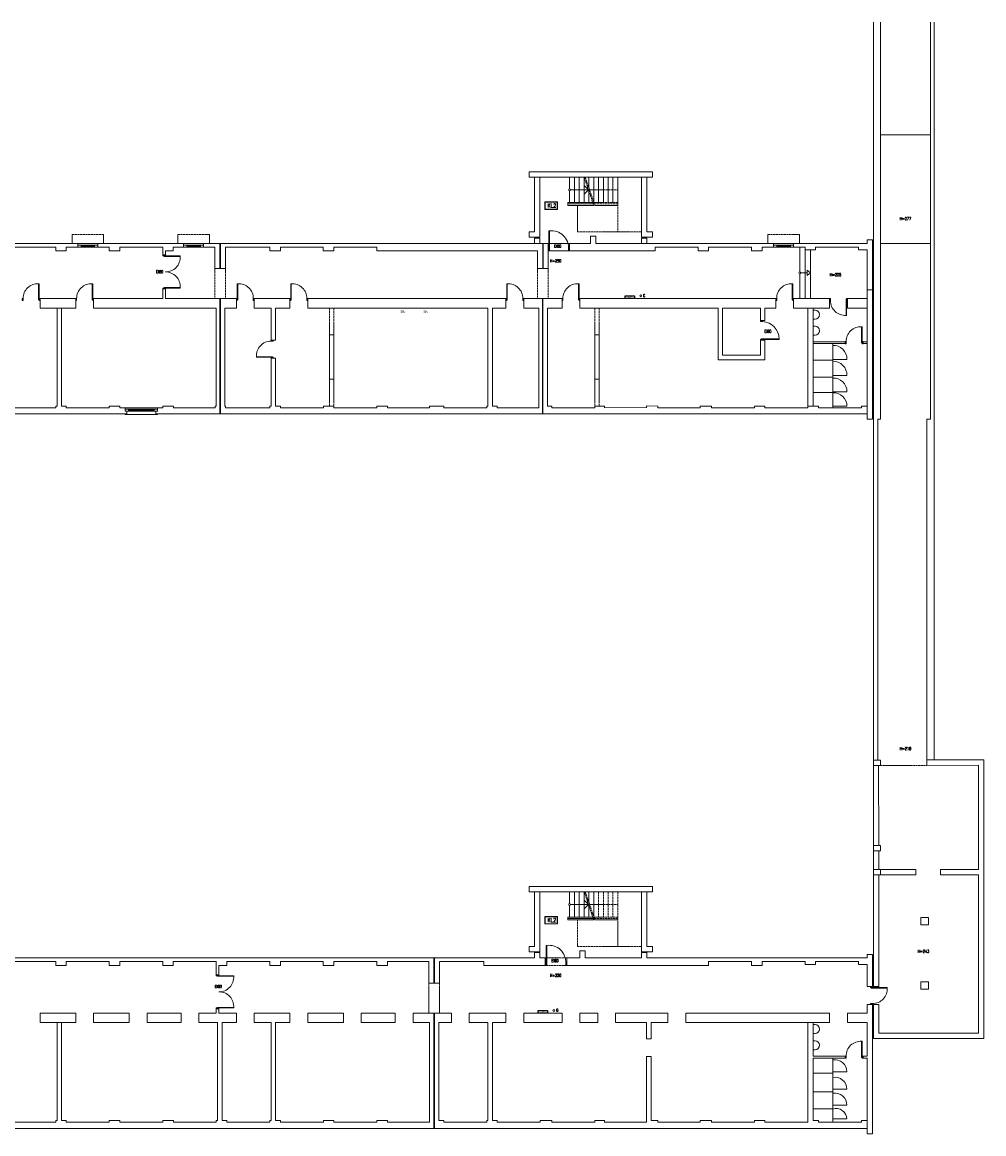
# Model space of a CAD drawing. Header units: millimetres. Extents: x -20020 to 55682, y 3351 to 17623.
# Tile 2 of 49: x -11614 to -6231, y 4029 to 10251. Entities that reach past the tile are written whole.
import ezdxf

# ---------------------------------------------------------------- set-up
doc = ezdxf.new("R2010")
doc.units = ezdxf.units.MM
doc.linetypes.add('ACAD_ISO02W100', pattern=[15, 12, -3])
for name, color, linetype, lineweight in [('0 - przerywana', 252, 'ACAD_ISO02W100', 9), ('0- stolarka', 252, 'Continuous', 9), ('0- widokowe', 252, 'Continuous', 9), ('000 STOLARKA', 252, 'Continuous', 9), ('000- DODATKI', 252, 'Continuous', 9), ('000- ŚCIANY', 252, 'Continuous', 9), ('000-NUMERY SALI', 252, 'Continuous', 9)]:
    doc.layers.add(name, color=color, linetype=linetype, lineweight=lineweight)
doc.layers.add('Znaki bezp.', color=10, linetype='Continuous')
doc.styles.add('GENERATED_STYLE_7', font='txt', dxfattribs={"width": 0.8})
doc.styles.get("Standard").update_dxf_attribs({"font": 'romans.shx', "width": 0.7})

# ---------------------------------------------------------------- blocks, each defined once
blk = doc.blocks.new('d90')
at = {"layer": '0- stolarka'}
for points in [[(-270.5, 3071.8), (-270.5, 3161.8), (-267.5, 3161.8), (-267.5, 3071.8), (-270.5, 3071.8)], [(-275.5, 3079.3), (-270.5, 3079.3), (-270.5, 3067.3), (-275.5, 3067.3), (-275.5, 3079.3)], [(-180.5, 3079.3), (-175.5, 3079.3), (-175.5, 3067.3), (-180.5, 3067.3), (-180.5, 3079.3)]]:
    blk.add_lwpolyline(points, dxfattribs=at)
blk.add_lwpolyline([(-180.5, 3079.3, 0.437586), (-267.5, 3161.8, 1.233982)], format="xyb", dxfattribs=at)
blk = doc.blocks.new('drzwi 2x90')
at = {"layer": '0- stolarka'}
for points in [[(5795.1, 5238.8, -0.437586), (5712.6, 5325.8, -1.233982)], [(5795.1, 5238.8, 0.437586), (5712.6, 5151.8, 1.233982)]]:
    blk.add_lwpolyline(points, format="xyb", dxfattribs=at)
for points in [[(5802.6, 5328.8), (5712.6, 5328.8), (5712.6, 5325.8), (5802.6, 5325.8), (5802.6, 5328.8)], [(5795.1, 5333.8), (5795.1, 5328.8), (5810.1, 5328.8), (5810.1, 5333.8), (5795.1, 5333.8)], [(5802.6, 5148.8), (5712.6, 5148.8), (5712.6, 5151.8), (5802.6, 5151.8), (5802.6, 5148.8)], [(5795.1, 5143.8), (5795.1, 5148.8), (5810.1, 5148.8), (5810.1, 5143.8), (5795.1, 5143.8)]]:
    blk.add_lwpolyline(points, dxfattribs=at)
blk = doc.blocks.new('ONO PIWNICA')
at = {"layer": '0- stolarka'}
for points in [[(760, 18560.6), (647.5, 18560.6), (647.5, 18549.6), (760, 18549.6), (760, 18560.6)], [(665.7, 18560.6), (665.7, 18549.6)], [(665.7, 18555.1), (741.8, 18555.1)], [(741.8, 18560.6), (741.8, 18549.6)]]:
    blk.add_lwpolyline(points, dxfattribs=at)

msp = doc.modelspace()

# ---------------------------------------------------------------- linework, layer by layer
at = {"layer": '0 - przerywana'}
for points in [[(-8468.38, 9383.81), (-8414.38, 9226.22)], [(-8462.04, 9383.81), (-8408.04, 9226.22)], [(-8387.38, 9383.81), (-8387.38, 9241.4)], [(-8360.38, 9383.81), (-8360.38, 9241.4)], [(-8334.38, 9383.81), (-8334.38, 9241.4)], [(-8308.38, 9383.81), (-8308.38, 9241.4)], [(-8280.38, 9383.81), (-8280.38, 9077.81)], [(-8437.64, 9312.6), (-8280.38, 9312.6)], [(-8505.88, 9083.81), (-8505.88, 9226.22)], [(-8413.24, 9241.4), (-8280.38, 9241.4)], [(-8410.64, 9233.81), (-8280.38, 9233.81)], [(-8408.04, 9226.22), (-8280.38, 9226.22)], [(-11158.33, 9012.81), (-11158.33, 9062.81), (-11334.78, 9062.81), (-11334.78, 9012.81)], [(-10566.33, 9012.81), (-10566.33, 9062.81), (-10742.77, 9062.81), (-10742.77, 9012.81)], [(-8505.88, 9083.81), (-8505.88, 9077.81), (-8146.38, 9077.81)], [(-7263.37, 9012.81), (-7263.37, 9062.81), (-7439.82, 9062.81), (-7439.82, 9012.81)], [(-8550.47, 9012.81), (-8670.47, 9012.81)], [(-8550.47, 8970.81), (-8670.47, 8970.81)], [(-8160.58, 9012.81), (-8401.97, 9012.81)], [(-10534.98, 8871.81), (-10534.98, 8704.81)], [(-10475.77, 8871.81), (-10475.77, 8704.81)], [(-8729.69, 8871.81), (-8729.69, 8704.81)], [(-8670.47, 8871.81), (-8670.47, 8704.81)], [(-9893.75, 8650.81), (-9893.75, 8500.81)], [(-9868.75, 8650.81), (-9868.75, 8500.81)], [(-8408.63, 8650.81), (-8408.63, 8500.81)], [(-8383.63, 8650.81), (-8383.63, 8500.81)], [(-9893.75, 8252.81), (-9893.75, 8102.81)], [(-9868.75, 8252.81), (-9868.75, 8102.81)], [(-8408.63, 8252.81), (-8408.63, 8102.81)], [(-8383.63, 8252.81), (-8383.63, 8102.81)], [(-6809, 6090.27), (-6548.9, 6090.27)], [(-8468.38, 5383.81), (-8414.38, 5226.22)], [(-8462.04, 5383.81), (-8408.04, 5226.22)], [(-8387.38, 5383.81), (-8387.38, 5241.4)], [(-8360.38, 5383.81), (-8360.38, 5241.4)], [(-8334.38, 5383.81), (-8334.38, 5241.4)], [(-8308.38, 5383.81), (-8308.38, 5241.4)], [(-8280.38, 5383.81), (-8280.38, 5077.81)], [(-8437.64, 5312.6), (-8280.38, 5312.6)], [(-8413.24, 5241.4), (-8280.38, 5241.4)], [(-8410.64, 5233.81), (-8280.38, 5233.81)], [(-8505.88, 5083.81), (-8505.88, 5226.22)], [(-8408.04, 5226.22), (-8280.38, 5226.22)], [(-8505.88, 5083.81), (-8505.88, 5077.81), (-8146.38, 5077.81)], [(-8491.97, 5012.81), (-8715.91, 5012.81)], [(-8160.58, 5012.81), (-8461.97, 5012.81)], [(-8565.91, 4970.81), (-8715.91, 4970.81)], [(-9337.01, 4871.81), (-9337.01, 4704.81)], [(-9277.79, 4871.81), (-9277.79, 4704.81)]]:
    msp.add_lwpolyline(points, dxfattribs=at)
at = {"layer": '0- stolarka'}
for points in [[(-8665.47, 8975.31), (-8665.47, 9083.31), (-8662.47, 9083.31), (-8662.47, 8975.31), (-8665.47, 8975.31)], [(-8670.47, 8982.81), (-8665.47, 8982.81), (-8665.47, 8970.81), (-8670.47, 8970.81), (-8670.47, 8982.81)], [(-8555.47, 8982.81), (-8550.47, 8982.81), (-8550.47, 8970.81), (-8555.47, 8970.81), (-8555.47, 8982.81)], [(-7469.13, 8575.81), (-7469.13, 8580.81), (-7481.13, 8580.81), (-7481.13, 8575.81), (-7469.13, 8575.81)], [(-7469.13, 8470.81), (-7469.13, 8475.81), (-7481.13, 8475.81), (-7481.13, 8470.81), (-7469.13, 8470.81)], [(-7476.63, 8475.81), (-7376.63, 8475.81), (-7376.63, 8478.81), (-7476.63, 8478.81), (-7476.63, 8475.81)], [(-7186.76, 8359.61), (-7076.76, 8359.61), (-7076.76, 8452.81)], [(-7186.76, 8263.48), (-7076.76, 8263.48), (-7076.76, 8359.61)], [(-7186.76, 8178.22), (-7076.76, 8178.22), (-7076.76, 8266.81)], [(-7076.76, 8178.22), (-7076.76, 8093.31)], [(-11036.91, 8073.81), (-10856.91, 8073.81), (-10856.91, 8084.81), (-11036.91, 8084.81), (-11036.91, 8073.81)], [(-11018.74, 8073.81), (-11018.74, 8084.81)], [(-10875.08, 8079.31), (-11018.74, 8079.31)], [(-10875.08, 8073.81), (-10875.08, 8084.81)], [(-8680.91, 4975.31), (-8680.91, 5083.31), (-8677.91, 5083.31), (-8677.91, 4975.31), (-8680.91, 4975.31)], [(-8685.91, 4982.81), (-8680.91, 4982.81), (-8680.91, 4970.81), (-8685.91, 4970.81), (-8685.91, 4982.81)], [(-8570.91, 4982.81), (-8565.91, 4982.81), (-8565.91, 4970.81), (-8570.91, 4970.81), (-8570.91, 4982.81)], [(-7186.76, 4367.48), (-7076.76, 4367.48), (-7076.76, 4452.81)], [(-7186.76, 4263.48), (-7076.76, 4263.48), (-7076.76, 4367.48)], [(-7186.76, 4168.81), (-7076.76, 4168.81), (-7076.76, 4266.81)], [(-7076.76, 4168.81), (-7076.76, 4097.81)]]:
    msp.add_lwpolyline(points, dxfattribs=at)
for points in [[(-8555.47, 8982.81, 0.471246), (-8662.47, 9083.31, 1.2339823)], [(-7186.76, 8639.78), (-7186.76, 8589.35), (-7174.99, 8589.35, 1), (-7174.99, 8639.78), (-7186.76, 8639.78)], [(-7469.13, 8575.81, -0.3914299), (-7376.63, 8478.81, -1.2339823)], [(-7186.76, 8549.78), (-7186.76, 8499.35), (-7174.99, 8499.35, 1), (-7174.99, 8549.78), (-7186.76, 8549.78)], [(-7076.76, 8364.03), (-6996.76, 8364.03, 0.4291205), (-7076.76, 8442.47, 0.8329065)], [(-7076.76, 8272.88), (-6996.76, 8272.88, 0.4227362), (-7076.76, 8353.72, 0.8329065)], [(-7076.76, 8182.64), (-6996.76, 8182.64, 0.4357106), (-7076.76, 8258.64, 0.8329065)], [(-7076.76, 8101.81), (-6996.76, 8101.81, 0.4391881), (-7076.76, 8176.54, 0.8329065)], [(-8570.91, 4982.81, 0.471246), (-8677.91, 5083.31, 1.2339823)], [(-7186.76, 4639.78), (-7186.76, 4589.35), (-7174.99, 4589.35, 1), (-7174.99, 4639.78), (-7186.76, 4639.78)], [(-7186.76, 4549.78), (-7186.76, 4499.35), (-7174.99, 4499.35, 1), (-7174.99, 4549.78), (-7186.76, 4549.78)], [(-7076.76, 4375.84), (-6996.76, 4375.84, 0.4617866), (-7076.76, 4442.47, 0.8329065)], [(-7076.76, 4277.84), (-6996.76, 4277.84, 0.4617866), (-7076.76, 4344.47, 0.8329065)], [(-7076.76, 4189.17), (-6996.76, 4189.17, 0.4617866), (-7076.76, 4255.8, 0.8329065)], [(-7076.76, 4112.5), (-6996.76, 4112.5, 0.4962989), (-7076.76, 4167.13, 0.8329065)]]:
    msp.add_lwpolyline(points, format="xyb", dxfattribs=at)
at = {"layer": '0- widokowe'}
for points in [[(-6528.9, 9620.81), (-6808.99, 9620.81)], [(-8549.38, 9383.81), (-8549.38, 9317.81)], [(-8522.38, 9383.81), (-8522.38, 9241.4)], [(-8495.38, 9383.81), (-8495.38, 9241.4)], [(-8468.38, 9383.81), (-8468.38, 9241.4)], [(-8443.98, 9312.6), (-8468.38, 9337)], [(-8441.38, 9383.81), (-8441.38, 9323.53)], [(-8414.38, 9383.81), (-8414.38, 9244.73)], [(-8549.38, 9307.4), (-8549.38, 9241.4)], [(-8544.18, 9312.6), (-8443.98, 9312.6)], [(-8443.98, 9312.6), (-8468.38, 9288.2)], [(-8441.38, 9305.02), (-8441.38, 9241.4)], [(-8559.28, 9226.22), (-8559.28, 9241.4)], [(-8559.28, 9241.4), (-8419.58, 9241.4)], [(-8559.28, 9233.81), (-8416.98, 9233.81)], [(-8559.28, 9226.22), (-8414.38, 9226.22)], [(-11302.78, 9012.81), (-11190.33, 9012.81)], [(-10710.77, 9012.81), (-10598.33, 9012.81)], [(-7407.82, 9012.81), (-7295.37, 9012.81)], [(-7261.37, 8992.31), (-7261.37, 8853.76)], [(-7231.37, 8992.31), (-7231.37, 8704.81)], [(-7201.37, 8976.81), (-7201.37, 8704.81)], [(-6528.9, 9012.81), (-6808.99, 9012.81)], [(-7261.37, 8843.36), (-7261.37, 8704.81)], [(-7256.17, 8848.56), (-7218.8, 8848.56)], [(-7218.8, 8848.56), (-7218.8, 8863.88), (-7201.37, 8848.56)], [(-7218.8, 8848.56), (-7218.8, 8833.24), (-7201.37, 8848.56)], [(-10856.91, 8093.31), (-11036.91, 8093.31)], [(-11027.83, 8073.81), (-11027.83, 8058.81), (-11036.91, 8058.81)], [(-10856.91, 8058.81), (-10856.91, 8054.81), (-11036.91, 8054.81), (-11036.91, 8058.81)], [(-10865.91, 8073.81), (-10865.91, 8058.81), (-10856.91, 8058.81)], [(-8549.38, 5383.81), (-8549.38, 5317.81)], [(-8522.38, 5383.81), (-8522.38, 5241.4)], [(-8495.38, 5383.81), (-8495.38, 5241.4)], [(-8468.38, 5383.81), (-8468.38, 5241.4)], [(-8441.38, 5383.81), (-8441.38, 5323.53)], [(-8414.38, 5383.81), (-8414.38, 5244.73)], [(-8549.38, 5307.4), (-8549.38, 5241.4)], [(-8544.18, 5312.6), (-8443.98, 5312.6)], [(-8443.98, 5312.6), (-8468.38, 5337)], [(-8443.98, 5312.6), (-8468.38, 5288.2)], [(-8441.38, 5305.02), (-8441.38, 5241.4)], [(-8559.28, 5226.22), (-8559.28, 5241.4)], [(-8559.28, 5241.4), (-8419.58, 5241.4)], [(-8559.28, 5233.81), (-8416.98, 5233.81)], [(-8559.28, 5226.22), (-8414.38, 5226.22)]]:
    msp.add_lwpolyline(points, dxfattribs=at)
for centre in [(-8549.38, 9312.6), (-7261.37, 8848.56), (-8549.38, 5312.6)]:
    msp.add_circle(centre, 5.2, dxfattribs=at)
at = {"layer": '000- DODATKI'}
for centre in [(-8151.72, 8719.59), (-8637.87, 4719.59)]:
    msp.add_circle(centre, 5.18, dxfattribs=at)
at = {"layer": '000- ŚCIANY'}
for points in [[(-6848.9, 6120.68), (-6848.9, 10250.81)], [(-6808.99, 8028.81), (-6808.99, 10250.81)], [(-6548.9, 8028.81), (-6528.9, 8028.81), (-6528.9, 10251.81)], [(-6508.9, 6120.68), (-6508.9, 10250.81)], [(-8745.91, 9383.81), (-8775.91, 9383.81), (-8775.91, 9413.81), (-8116.38, 9413.81), (-8086.38, 9413.81), (-8086.38, 9383.81), (-8715.91, 9383.81)], [(-8715.91, 9333.81), (-8715.91, 9383.81), (-8745.91, 9383.81), (-8745.91, 9333.81)], [(-8745.91, 9047.81), (-8715.91, 9047.81), (-8715.91, 9333.81)], [(-8745.91, 9333.81), (-8745.91, 9077.81)], [(-8745.91, 9077.81), (-8745.91, 9333.81), (-8745.91, 9333.81)], [(-8116.38, 9143.81), (-8116.38, 9383.81), (-8146.38, 9383.81), (-8146.38, 9143.81)], [(-8146.38, 9383.81), (-8146.38, 9143.81)], [(-8146.38, 9143.81), (-8146.38, 9047.81)], [(-8116.38, 9077.81), (-8116.38, 9143.81)], [(-8745.91, 9047.81), (-8775.91, 9047.81), (-8775.91, 9077.81), (-8745.91, 9077.81)], [(-8715.91, 9012.81), (-8715.91, 9042.81), (-8745.91, 9042.81), (-8745.91, 9012.81)], [(-8431.97, 9012.81), (-8431.97, 9052.81), (-8401.97, 9052.81), (-8401.97, 9012.81)], [(-8146.38, 9047.81), (-8116.38, 9047.81), (-8086.38, 9047.81), (-8086.38, 9077.81), (-8116.38, 9077.81)], [(-8146.38, 9047.81), (-8116.38, 9047.81)], [(-8146.38, 9012.81), (-8146.38, 9042.81), (-8116.38, 9042.81), (-8116.38, 9012.81)], [(-6883.99, 9012.81), (-6883.99, 9032.81), (-6853.99, 9032.81)], [(-6853.99, 8752.81), (-6853.99, 9032.81)], [(-11302.78, 9012.81), (-11800.22, 9012.81)], [(-11686.91, 8970.81), (-11686.91, 8992.31), (-11426.65, 8992.31), (-11426.65, 8970.81)], [(-11367.43, 8970.81), (-11426.65, 8970.81)], [(-11367.43, 8970.81), (-11367.43, 8992.31)], [(-11367.43, 8992.31), (-11302.78, 8992.31)], [(-11302.78, 9012.81), (-11302.78, 8992.31)], [(-11190.33, 8992.31), (-11190.33, 9012.81)], [(-11190.33, 9012.81), (-10897.99, 9012.81)], [(-11190.33, 8992.31), (-11126.99, 8992.31)], [(-11126.99, 8992.31), (-11126.99, 8970.81)], [(-11067.77, 8970.81), (-11126.99, 8970.81)], [(-11067.77, 8970.81), (-11067.77, 8992.31), (-10897.99, 8992.31)], [(-10897.99, 9012.81), (-10710.77, 9012.81)], [(-10897.99, 8992.31), (-10827.32, 8992.31)], [(-10827.32, 8992.31), (-10827.32, 8970.81)], [(-10827.32, 8948.43), (-10827.32, 8970.81)], [(-10768.11, 8970.81), (-10812.32, 8970.81)], [(-10812.32, 8970.81), (-10812.32, 8948.43)], [(-10768.11, 8970.81), (-10768.11, 8992.31)], [(-10768.11, 8992.31), (-10710.77, 8992.31)], [(-10710.77, 9012.81), (-10710.77, 8992.31)], [(-10598.33, 9012.81), (-9093.35, 9012.81)], [(-10598.33, 8992.31), (-10598.33, 9012.81)], [(-10534.98, 8992.31), (-10598.33, 8992.31)], [(-10534.98, 8992.31), (-10534.98, 8970.81)], [(-10475.77, 8970.81), (-10475.77, 8871.81), (-10534.98, 8871.81), (-10534.98, 8970.81)], [(-10506.88, 8871.81), (-10506.88, 9012.81)], [(-10503.87, 8871.81), (-10503.87, 9012.81)], [(-10475.77, 8970.81), (-10475.77, 8992.31), (-10228, 8992.31), (-10228, 8970.81)], [(-10168.78, 8970.81), (-10228, 8970.81)], [(-10168.78, 8970.81), (-10168.78, 8992.31), (-9928.34, 8992.31), (-9928.34, 8970.81)], [(-9869.12, 8970.81), (-9928.34, 8970.81)], [(-9869.12, 8970.81), (-9869.12, 8992.31), (-9628.67, 8992.31), (-9628.67, 8970.81)], [(-9569.46, 8970.81), (-9628.67, 8970.81)], [(-8759.91, 8970.81), (-9569.46, 8970.81)], [(-9093.35, 9012.81), (-8939.91, 9012.81)], [(-8939.91, 9012.81), (-8715.91, 9012.81)], [(-8759.91, 9012.81), (-8715.91, 9012.81)], [(-8729.69, 8970.81), (-8759.91, 8970.81)], [(-8670.47, 8970.81), (-8670.47, 8871.81), (-8729.69, 8871.81), (-8729.69, 8970.81)], [(-8670.47, 8970.81), (-8670.47, 9012.81), (-8715.91, 9012.81)], [(-8700.08, 8871.81), (-8700.08, 9012.81)], [(-8697.07, 8871.81), (-8697.07, 9012.81)], [(-8550.47, 8970.81), (-8550.47, 9012.81), (-8431.97, 9012.81)], [(-8550.47, 8970.81), (-8071.14, 8970.81)], [(-8401.97, 9012.81), (-8160.58, 9012.81)], [(-8160.58, 9012.81), (-8040.92, 9012.81)], [(-8071.14, 8970.81), (-8071.14, 8992.31), (-7830.7, 8992.31), (-7830.7, 8970.81)], [(-8040.92, 9012.81), (-7407.82, 9012.81)], [(-7771.48, 8970.81), (-7830.7, 8970.81)], [(-7771.48, 8970.81), (-7771.48, 8992.31), (-7531.04, 8992.31), (-7531.04, 8970.81)], [(-7471.82, 8970.81), (-7531.04, 8970.81)], [(-7471.82, 8970.81), (-7471.82, 8992.31), (-7407.82, 8992.31)], [(-7407.82, 8992.31), (-7407.82, 9012.81)], [(-7295.37, 8992.31), (-7295.37, 9012.81)], [(-7295.37, 9012.81), (-6883.99, 9012.81)], [(-7231.37, 8992.31), (-7295.37, 8992.31), (-7295.37, 8992.31)], [(-7231.37, 8992.31), (-7231.37, 8976.81)], [(-7172.16, 8976.81), (-7231.37, 8976.81)], [(-7172.16, 8976.81), (-7172.16, 8992.31), (-6931.71, 8992.31), (-6931.71, 8976.81)], [(-6883.99, 8976.81), (-6931.71, 8976.81)], [(-6853.99, 8752.81), (-6883.99, 8752.81), (-6883.99, 8976.81)], [(-10827.32, 8948.43), (-10812.32, 8948.43)], [(-10827.32, 8758.43), (-10827.32, 8704.81)], [(-10827.32, 8758.43), (-10812.32, 8758.43)], [(-10812.32, 8704.81), (-10812.32, 8758.43)], [(-6883.99, 8102.81), (-6883.99, 8752.81)], [(-6883.99, 8704.81), (-6883.99, 8752.81), (-6853.99, 8752.81)], [(-6853.99, 8028.81), (-6853.99, 8752.81)], [(-11513.92, 8704.81), (-11513.92, 8650.81)], [(-11513.92, 8704.81), (-11440.17, 8704.81)], [(-11314.25, 8650.81), (-11513.92, 8650.81)], [(-11394.25, 8704.81), (-11440.17, 8704.81)], [(-11419.25, 8132.81), (-11419.25, 8650.81)], [(-11314.25, 8650.81), (-11314.25, 8704.81), (-11394.25, 8704.81), (-11394.25, 8704.81)], [(-11394.25, 8132.81), (-11394.25, 8650.81)], [(-11214.25, 8704.81), (-11214.25, 8650.81)], [(-11214.25, 8704.81), (-10914.59, 8704.81), (-10914.59, 8704.81)], [(-10914.59, 8650.81), (-11214.25, 8650.81)], [(-10914.59, 8704.81), (-10827.32, 8704.81)], [(-10624.8, 8650.81), (-10914.59, 8650.81)], [(-10812.32, 8704.81), (-10624.8, 8704.81)], [(-10624.8, 8704.81), (-10551.49, 8704.81)], [(-10527.59, 8650.81), (-10624.8, 8650.81)], [(-10534.98, 8704.81), (-10551.49, 8704.81)], [(-10479.27, 8704.81), (-10533.27, 8704.81)], [(-10527.59, 8102.81), (-10527.59, 8650.81)], [(-10497.49, 8704.81), (-10519.98, 8704.81)], [(-10506.88, 8058.81), (-10506.88, 8704.81)], [(-10503.87, 8058.81), (-10503.87, 8704.81)], [(-10497.49, 8704.81), (-10497.49, 8704.57)], [(-10497.49, 8704.81), (-10415.27, 8704.81)], [(-10415.27, 8650.81), (-10479.27, 8650.81)], [(-10479.27, 8102.81), (-10479.27, 8650.81)], [(-10415.27, 8650.81), (-10415.27, 8704.81)], [(-10315.27, 8704.81), (-10315.27, 8650.81)], [(-10315.27, 8704.81), (-10241.17, 8704.81)], [(-10220.6, 8650.81), (-10315.27, 8650.81)], [(-10195.6, 8704.81), (-10241.17, 8704.81)], [(-10220.6, 8470.81), (-10220.6, 8650.81)], [(-10195.6, 8704.81), (-10115.6, 8704.81), (-10115.6, 8650.81)], [(-10115.6, 8650.81), (-10195.6, 8650.81)], [(-10195.6, 8470.81), (-10195.6, 8650.81)], [(-10015.6, 8704.81), (-10015.6, 8650.81)], [(-10015.6, 8704.81), (-9111.3, 8704.81), (-9111.3, 8704.81)], [(-9111.3, 8650.81), (-10015.6, 8650.81)], [(-9111.3, 8704.81), (-9018.63, 8704.81)], [(-9006.63, 8650.81), (-9111.3, 8650.81)], [(-8981.63, 8704.81), (-9018.63, 8704.81)], [(-9006.63, 8127.81), (-9006.63, 8650.81)], [(-8981.63, 8704.81), (-8906.63, 8704.81), (-8906.63, 8650.81)], [(-8906.63, 8650.81), (-8981.63, 8650.81)], [(-8981.63, 8127.81), (-8981.63, 8650.81)], [(-8591.97, 8704.81), (-8806.63, 8704.81)], [(-8806.63, 8650.81), (-8806.63, 8686.81), (-8806.63, 8686.81), (-8806.63, 8704.81), (-8591.97, 8704.81), (-8591.97, 8686.81), (-8591.97, 8686.81), (-8591.97, 8686.81), (-8591.97, 8650.81)], [(-8722.29, 8650.81), (-8806.63, 8650.81)], [(-8729.69, 8704.81), (-8746.19, 8704.81)], [(-8673.97, 8704.81), (-8727.97, 8704.81)], [(-8722.29, 8093.31), (-8722.29, 8650.81)], [(-8692.19, 8704.81), (-8714.69, 8704.81)], [(-8701.58, 8058.81), (-8701.58, 8704.81)], [(-8698.57, 8058.81), (-8698.57, 8704.81)], [(-8692.19, 8704.81), (-8692.19, 8704.57)], [(-8591.97, 8650.81), (-8673.97, 8650.81)], [(-8673.97, 8102.81), (-8673.97, 8650.81)], [(-8591.97, 8704.81), (-8591.97, 8650.81)], [(-8171.97, 8704.81), (-8491.97, 8704.81)], [(-8491.97, 8686.81), (-8491.97, 8686.81), (-8491.97, 8704.81)], [(-8491.97, 8686.81), (-8491.97, 8650.81)], [(-8383.63, 8650.81), (-8491.97, 8650.81)], [(-8171.97, 8650.81), (-8383.63, 8650.81)], [(-7898.86, 8704.81), (-8171.97, 8704.81)], [(-8118.86, 8650.81), (-8171.97, 8650.81)], [(-7898.86, 8650.81), (-8118.86, 8650.81)], [(-7587.2, 8704.81), (-7898.86, 8704.81)], [(-7718.13, 8650.81), (-7898.86, 8650.81)], [(-7456.13, 8361.81), (-7718.13, 8361.81), (-7718.13, 8650.81)], [(-7587.2, 8650.81), (-7693.13, 8650.81)], [(-7481.13, 8386.81), (-7693.13, 8386.81), (-7693.13, 8650.81)], [(-7463.2, 8704.81), (-7587.2, 8704.81)], [(-7481.13, 8650.81), (-7587.2, 8650.81)], [(-7481.13, 8650.81), (-7481.13, 8580.81)], [(-7395.37, 8704.81), (-7463.2, 8704.81), (-7463.2, 8704.81)], [(-7395.37, 8650.81), (-7456.13, 8650.81)], [(-7456.13, 8650.81), (-7456.13, 8580.81)], [(-7456.13, 8580.81), (-7456.13, 8650.81)], [(-7395.37, 8704.81), (-7395.37, 8650.81)], [(-7210.76, 8704.81), (-7216.76, 8704.81), (-7216.76, 8704.81), (-7295.37, 8704.81)], [(-7295.37, 8686.81), (-7295.37, 8686.81), (-7295.37, 8704.81)], [(-7295.37, 8686.81), (-7295.37, 8650.81)], [(-7093.99, 8650.81), (-7295.37, 8650.81)], [(-7216.76, 8102.81), (-7216.76, 8102.81), (-7216.76, 8650.81)], [(-7156.76, 8704.81), (-7210.76, 8704.81)], [(-7186.76, 8102.81), (-7186.76, 8650.81)], [(-7093.99, 8650.81), (-7093.99, 8704.81), (-7156.76, 8704.81)], [(-6883.99, 8704.81), (-6993.99, 8704.81)], [(-6993.99, 8704.81), (-6993.99, 8650.81), (-6993.99, 8686.81), (-6993.99, 8686.81), (-6993.99, 8650.81)], [(-6883.99, 8650.81), (-6993.99, 8650.81)], [(-7481.13, 8580.81), (-7456.13, 8580.81)], [(-10220.6, 8470.81), (-10195.6, 8470.81)], [(-9893.75, 8252.81), (-9893.75, 8500.81)], [(-9868.75, 8500.81), (-9893.75, 8500.81)], [(-9868.75, 8252.81), (-9868.75, 8500.81)], [(-8408.63, 8252.81), (-8408.63, 8500.81)], [(-8383.63, 8500.81), (-8408.63, 8500.81)], [(-8383.63, 8252.81), (-8383.63, 8500.81)], [(-7481.13, 8470.81), (-7456.13, 8470.81)], [(-7481.13, 8470.81), (-7481.13, 8386.81)], [(-7456.13, 8361.81), (-7456.13, 8470.81)], [(-7456.13, 8470.81), (-7456.13, 8386.81)], [(-7186.76, 8462.81), (-7006.76, 8462.81), (-7006.76, 8452.81), (-7186.76, 8452.81)], [(-6883.99, 8462.81), (-6906.76, 8462.81), (-6906.76, 8452.81), (-6883.99, 8452.81)], [(-10220.6, 8132.81), (-10220.6, 8370.81)], [(-10220.6, 8370.81), (-10195.6, 8370.81)], [(-10195.6, 8132.81), (-10195.6, 8370.81)], [(-9893.75, 8252.81), (-9868.75, 8252.81)], [(-8408.63, 8252.81), (-8383.63, 8252.81)], [(-11666.73, 8102.81), (-11666.73, 8093.31), (-11426.28, 8093.31), (-11426.28, 8102.81)], [(-11426.28, 8102.81), (-11419.25, 8102.81)], [(-11419.25, 8102.81), (-11419.25, 8132.81)], [(-11394.25, 8102.81), (-11394.25, 8132.81)], [(-11394.25, 8102.81), (-11367.06, 8102.81)], [(-11367.06, 8102.81), (-11367.06, 8093.31), (-11126.62, 8093.31), (-11126.62, 8102.81)], [(-11126.62, 8102.81), (-11067.4, 8102.81)], [(-11067.4, 8102.81), (-11067.4, 8093.31), (-11036.91, 8093.31)], [(-11036.91, 8093.31), (-11036.91, 8073.81), (-11027.83, 8073.81), (-11027.83, 8058.81)], [(-10865.91, 8058.81), (-10865.91, 8073.81), (-10856.91, 8073.81), (-10856.91, 8093.31)], [(-10856.91, 8093.31), (-10826.96, 8093.31), (-10826.96, 8102.81)], [(-10826.96, 8102.81), (-10767.74, 8102.81)], [(-10767.74, 8102.81), (-10767.74, 8093.31), (-10534.62, 8093.31), (-10534.62, 8102.81)], [(-10534.62, 8102.81), (-10527.59, 8102.81)], [(-10475.4, 8102.81), (-10479.27, 8102.81)], [(-10475.4, 8102.81), (-10475.4, 8093.31), (-10227.63, 8093.31), (-10227.63, 8102.81)], [(-10227.63, 8102.81), (-10220.6, 8102.81)], [(-10220.6, 8102.81), (-10220.6, 8132.81)], [(-10195.6, 8102.81), (-10195.6, 8132.81)], [(-10195.6, 8102.81), (-10168.41, 8102.81)], [(-10168.41, 8102.81), (-10168.41, 8093.31), (-9927.97, 8093.31), (-9927.97, 8102.81)], [(-9927.97, 8102.81), (-9868.75, 8102.81)], [(-9868.75, 8102.81), (-9868.75, 8093.31), (-9628.31, 8093.31), (-9628.31, 8102.81)], [(-9628.31, 8102.81), (-9569.09, 8102.81)], [(-9569.09, 8102.81), (-9569.09, 8093.31), (-9333.51, 8093.31), (-9333.51, 8102.81)], [(-9333.51, 8102.81), (-9254.1, 8102.81)], [(-9254.1, 8102.81), (-9254.1, 8093.31), (-9013.66, 8093.31), (-9013.66, 8102.81)], [(-9013.66, 8102.81), (-9006.63, 8102.81)], [(-9006.63, 8102.81), (-9006.63, 8127.81)], [(-8981.63, 8102.81), (-8981.63, 8127.81)], [(-8981.63, 8102.81), (-8954.44, 8102.81)], [(-8954.44, 8102.81), (-8954.44, 8093.31), (-8722.29, 8093.31)], [(-8722.29, 8104.69), (-8722.29, 8093.31)], [(-8670.1, 8102.81), (-8673.97, 8102.81)], [(-8673.97, 8102.81), (-8649.07, 8102.81)], [(-8649.07, 8102.81), (-8649.07, 8093.31), (-8408.63, 8093.31), (-8408.63, 8102.81)], [(-8408.63, 8102.81), (-8355.12, 8102.81)], [(-8355.12, 8102.81), (-8355.12, 8093.31), (-8118.86, 8094.43), (-8118.86, 8103.93)], [(-8118.86, 8103.93), (-8055.45, 8102.81)], [(-8055.45, 8102.81), (-8055.45, 8093.31), (-7819.2, 8093.31), (-7819.2, 8102.81)], [(-7819.2, 8102.81), (-7755.79, 8102.81)], [(-7755.79, 8102.81), (-7755.79, 8093.31), (-7515.35, 8093.31), (-7515.35, 8102.81)], [(-7515.35, 8102.81), (-7456.13, 8102.81)], [(-7456.13, 8102.81), (-7456.13, 8093.31), (-7215.68, 8093.31), (-7215.68, 8102.81)], [(-7216.76, 8102.81), (-7156.47, 8102.81)], [(-7156.47, 8102.81), (-7156.47, 8093.31), (-6916.02, 8093.31), (-6916.02, 8102.81)], [(-6916.02, 8102.81), (-6883.99, 8102.81), (-6883.99, 8058.81)], [(-11027.83, 8058.81), (-14342.38, 8058.81), (-14342.38, 8058.81), (-14342.38, 8058.81), (-14342.38, 8058.81)], [(-7000.71, 8058.81), (-10865.91, 8058.81)], [(-6883.99, 8058.81), (-7000.71, 8058.81)], [(-6853.99, 8028.81), (-6883.99, 8028.81), (-6883.99, 8058.81)], [(-6823.9, 6120.68), (-6823.9, 8028.81), (-6808.99, 8028.81)], [(-6548.9, 6120.68), (-6548.9, 8028.81)], [(-6848.99, 6105.68), (-6848.99, 6090.68), (-6808.99, 6090.68), (-6808.99, 6120.68), (-6848.99, 6120.68), (-6848.99, 6105.68)], [(-6809, 6090.7), (-6809.09, 6120.68)], [(-6548.9, 6121.38), (-6230.99, 6122.81)], [(-6548.9, 6091.11), (-6548.9, 6121.4)], [(-6230.99, 5478.81), (-6230.99, 6122.81)], [(-6848.99, 5642.81), (-6848.99, 6090.68)], [(-6818.99, 5642.81), (-6819.87, 6090.65)], [(-6808.99, 6090.68), (-6809, 6090.27)], [(-6548.9, 6091.11), (-6260.99, 6092.81)], [(-6472.99, 5508.81), (-6260.99, 5508.81), (-6260.99, 6092.81)], [(-6848.99, 5627.81), (-6848.99, 5612.81), (-6808.99, 5612.81), (-6808.99, 5642.81), (-6848.99, 5642.81), (-6848.99, 5627.81)], [(-6848.99, 5508.81), (-6848.99, 5612.81)], [(-6818.99, 5508.81), (-6818.99, 5612.81)], [(-6848.99, 5493.81), (-6848.99, 5478.81), (-6808.99, 5478.81), (-6808.99, 5508.81), (-6848.99, 5508.81), (-6848.99, 5493.81)], [(-6848.99, 4562.81), (-6230.99, 4562.81), (-6230.99, 5508.81)], [(-6848.99, 4852.81), (-6848.99, 5493.81)], [(-6848.99, 4852.81), (-6818.99, 4852.81), (-6818.99, 5478.81)], [(-6818.99, 4592.81), (-6260.99, 4592.81), (-6260.99, 5478.81), (-6472.99, 5478.81)], [(-6808.99, 5508.81), (-6611.99, 5508.81)], [(-6611.99, 5508.81), (-6808.99, 5508.81)], [(-6808.99, 5478.81), (-6611.99, 5478.81)], [(-6611.99, 5478.81), (-6808.99, 5478.81)], [(-6611.99, 5478.81), (-6611.99, 5508.81)], [(-6472.99, 5478.81), (-6472.99, 5508.81)], [(-6260.99, 5508.81), (-6472.99, 5508.81)], [(-8745.91, 5383.81), (-8775.91, 5383.81), (-8775.91, 5413.81), (-8116.38, 5413.81), (-8086.38, 5413.81), (-8086.38, 5383.81), (-8715.91, 5383.81)], [(-8715.91, 5333.81), (-8715.91, 5383.81), (-8745.91, 5383.81), (-8745.91, 5333.81)], [(-8116.38, 5143.81), (-8116.38, 5383.81), (-8146.38, 5383.81), (-8146.38, 5143.81)], [(-8146.38, 5383.81), (-8146.38, 5143.81)], [(-8745.91, 5047.81), (-8715.91, 5047.81), (-8715.91, 5333.81)], [(-8745.91, 5333.81), (-8745.91, 5077.81)], [(-8745.91, 5077.81), (-8745.91, 5333.81), (-8745.91, 5333.81)], [(-6540.99, 5239.81), (-6582.99, 5239.81)], [(-6582.99, 5197.81), (-6582.99, 5239.81)], [(-6540.99, 5197.81), (-6540.99, 5239.81)], [(-6540.99, 5197.81), (-6582.99, 5197.81)], [(-8146.38, 5143.81), (-8146.38, 5047.81)], [(-8116.38, 5077.81), (-8116.38, 5143.81)], [(-8745.91, 5047.81), (-8775.91, 5047.81), (-8775.91, 5077.81), (-8745.91, 5077.81)], [(-8715.91, 5012.81), (-8715.91, 5042.81), (-8745.91, 5042.81), (-8745.91, 5012.81)], [(-8491.97, 5012.81), (-8491.97, 5052.81), (-8461.97, 5052.81), (-8461.97, 5012.81)], [(-8146.38, 5047.81), (-8116.38, 5047.81), (-8086.38, 5047.81), (-8086.38, 5077.81), (-8116.38, 5077.81)], [(-8146.38, 5047.81), (-8116.38, 5047.81)], [(-8146.38, 5012.81), (-8146.38, 5042.81), (-8116.38, 5042.81), (-8116.38, 5012.81)], [(-12355.86, 5012.81), (-9093.35, 5012.81)], [(-11686.91, 4970.81), (-11686.91, 4992.31), (-11426.65, 4992.31), (-11426.65, 4970.81)], [(-11367.43, 4970.81), (-11367.43, 4992.31), (-11126.99, 4992.31), (-11126.99, 4970.81)], [(-11067.77, 4970.81), (-11067.77, 4992.31), (-10827.32, 4992.31), (-10827.32, 4970.81)], [(-10768.11, 4970.81), (-10768.11, 4992.31), (-10527.66, 4992.31), (-10527.66, 4970.81)], [(-10468.44, 4970.81), (-10468.44, 4992.31), (-10228, 4992.31), (-10228, 4970.81)], [(-10168.78, 4970.81), (-10168.78, 4992.31), (-9928.34, 4992.31), (-9928.34, 4970.81)], [(-9869.12, 4970.81), (-9869.12, 4992.31), (-9628.67, 4992.31), (-9628.67, 4970.81)], [(-9569.46, 4970.81), (-9569.46, 4992.31), (-9337.01, 4992.31), (-9337.01, 4970.81)], [(-9308.9, 4871.81), (-9308.9, 5012.81)], [(-9305.9, 4871.81), (-9305.9, 5012.81)], [(-9277.79, 4970.81), (-9277.79, 4992.31), (-9029.35, 4992.31), (-9029.35, 4970.81)], [(-9093.35, 5012.81), (-8939.91, 5012.81)], [(-8939.91, 5012.81), (-8745.91, 5012.81)], [(-8759.91, 5012.81), (-8745.91, 5012.81)], [(-8715.91, 4970.81), (-8685.91, 4970.81), (-8685.91, 5012.81), (-8715.91, 5012.81)], [(-8565.91, 4970.81), (-8565.91, 5012.81), (-8491.97, 5012.81)], [(-8461.97, 5012.81), (-8160.58, 5012.81)], [(-8160.58, 5012.81), (-8146.38, 5012.81)], [(-8116.38, 5012.81), (-8040.92, 5012.81)], [(-8040.92, 5012.81), (-6883.99, 5012.81)], [(-7771.48, 4970.81), (-7771.48, 4992.31), (-7531.04, 4992.31), (-7531.04, 4970.81)], [(-7471.82, 4970.81), (-7471.82, 4992.31), (-7231.37, 4992.31), (-7231.37, 4976.81)], [(-7172.16, 4976.81), (-7172.16, 4992.31), (-6931.71, 4992.31), (-6931.71, 4976.81)], [(-6883.99, 5012.81), (-6883.99, 5032.81), (-6853.99, 5032.81)], [(-6853.99, 4852.81), (-6853.99, 5032.81)], [(-11367.43, 4970.81), (-11426.65, 4970.81)], [(-11067.77, 4970.81), (-11126.99, 4970.81)], [(-10768.11, 4970.81), (-10827.32, 4970.81)], [(-10527.66, 4918.43), (-10527.66, 4970.81)], [(-10527.66, 4918.43), (-10512.66, 4918.43)], [(-10468.44, 4970.81), (-10512.66, 4970.81)], [(-10512.66, 4970.81), (-10512.66, 4918.43)], [(-10168.78, 4970.81), (-10228, 4970.81)], [(-9869.12, 4970.81), (-9928.34, 4970.81)], [(-9569.46, 4970.81), (-9628.67, 4970.81)], [(-9277.79, 4970.81), (-9277.79, 4871.81), (-9337.01, 4871.81), (-9337.01, 4970.81)], [(-8759.91, 4970.81), (-9029.35, 4970.81)], [(-8715.91, 4970.81), (-8759.91, 4970.81)], [(-8565.91, 4970.81), (-8160.58, 4970.81)], [(-8040.92, 4970.81), (-8160.58, 4970.81)], [(-8040.92, 4970.81), (-7860.92, 4970.81)], [(-7771.48, 4970.81), (-8040.92, 4970.81)], [(-7471.82, 4970.81), (-7531.04, 4970.81)], [(-7172.16, 4976.81), (-7231.37, 4976.81)], [(-6883.99, 4976.81), (-6931.71, 4976.81)], [(-6853.99, 4852.81), (-6883.99, 4852.81), (-6883.99, 4976.81)], [(-6582.99, 4837.81), (-6582.99, 4878.81)], [(-6540.99, 4878.81), (-6582.99, 4878.81)], [(-6540.99, 4837.81), (-6540.99, 4878.81)], [(-6540.99, 4837.81), (-6582.99, 4837.81)], [(-6883.99, 4704.81), (-6883.99, 4752.81), (-6853.99, 4752.81)], [(-6883.99, 4704.81), (-6883.99, 4752.81)], [(-6853.99, 4028.81), (-6853.99, 4752.81)], [(-6848.99, 4752.81), (-6818.99, 4752.81), (-6818.99, 4592.81)], [(-6848.99, 4752.81), (-6848.99, 4562.81)], [(-11513.92, 4704.81), (-11513.92, 4650.81)], [(-11513.92, 4704.81), (-11440.17, 4704.81)], [(-11394.25, 4704.81), (-11440.17, 4704.81)], [(-11314.25, 4650.81), (-11314.25, 4704.81), (-11394.25, 4704.81), (-11394.25, 4704.81)], [(-11214.25, 4704.81), (-11214.25, 4650.81)], [(-11214.25, 4704.81), (-11144.25, 4704.81), (-11144.25, 4704.81)], [(-11098.34, 4704.81), (-11144.25, 4704.81)], [(-11098.34, 4704.81), (-11014.59, 4704.81)], [(-11014.59, 4704.81), (-11014.59, 4650.81)], [(-10914.59, 4704.81), (-10914.59, 4650.81)], [(-10914.59, 4704.81), (-10793.17, 4704.81)], [(-10793.17, 4704.81), (-10724.8, 4704.81)], [(-10724.8, 4704.81), (-10724.8, 4650.81)], [(-10624.8, 4704.81), (-10624.8, 4650.81)], [(-10624.8, 4704.81), (-10544.17, 4704.81)], [(-10527.66, 4704.81), (-10544.17, 4704.81)], [(-10527.66, 4728.43), (-10527.66, 4704.81)], [(-10527.66, 4728.43), (-10512.66, 4728.43)], [(-10512.66, 4704.81), (-10512.66, 4728.43)], [(-10490.17, 4704.81), (-10512.66, 4704.81)], [(-10490.17, 4704.81), (-10490.17, 4704.57)], [(-10490.17, 4704.81), (-10415.27, 4704.81)], [(-10415.27, 4650.81), (-10415.27, 4704.81)], [(-10315.27, 4704.81), (-10315.27, 4650.81)], [(-10315.27, 4704.81), (-10241.17, 4704.81)], [(-10195.6, 4704.81), (-10241.17, 4704.81)], [(-10195.6, 4704.81), (-10115.6, 4704.81), (-10115.6, 4650.81)], [(-10015.6, 4704.81), (-10015.6, 4650.81)], [(-10015.6, 4704.81), (-9935.6, 4704.81), (-9935.6, 4704.81)], [(-9881.6, 4704.81), (-9935.6, 4704.81)], [(-9881.6, 4704.81), (-9881.6, 4704.81), (-9815.94, 4704.81)], [(-9815.94, 4704.81), (-9815.94, 4650.81)], [(-9715.94, 4704.81), (-9715.94, 4650.81)], [(-9715.94, 4704.81), (-9633.6, 4704.81), (-9633.6, 4704.81)], [(-9579.6, 4704.81), (-9633.6, 4704.81)], [(-9579.6, 4704.81), (-9579.6, 4704.81), (-9526.15, 4704.81)], [(-9526.15, 4704.81), (-9526.15, 4650.81)], [(-9426.15, 4704.81), (-9426.15, 4650.81)], [(-9426.15, 4704.81), (-9335.3, 4704.81)], [(-9281.3, 4704.81), (-9335.3, 4704.81)], [(-9308.9, 4058.81), (-9308.9, 4704.81)], [(-9305.9, 4058.81), (-9305.9, 4704.81)], [(-9281.3, 4704.81), (-9281.3, 4704.81), (-9281.3, 4704.81), (-9211.3, 4704.81), (-9211.3, 4650.81)], [(-9111.3, 4704.81), (-9111.3, 4650.81)], [(-9111.3, 4704.81), (-9018.63, 4704.81)], [(-8981.63, 4704.81), (-9018.63, 4704.81)], [(-8981.63, 4704.81), (-8906.63, 4704.81), (-8906.63, 4650.81)], [(-8591.97, 4704.81), (-8806.63, 4704.81)], [(-8806.63, 4650.81), (-8806.63, 4686.81), (-8806.63, 4686.81), (-8806.63, 4704.81), (-8591.97, 4704.81), (-8591.97, 4686.81), (-8591.97, 4686.81), (-8591.97, 4686.81), (-8591.97, 4650.81)], [(-8491.97, 4686.81), (-8491.97, 4686.81), (-8491.97, 4704.81)], [(-8391.97, 4704.81), (-8491.97, 4704.81)], [(-8491.97, 4686.81), (-8491.97, 4650.81)], [(-8391.97, 4686.81), (-8391.97, 4686.81), (-8391.97, 4704.81)], [(-8391.97, 4686.81), (-8391.97, 4650.81)], [(-7998.86, 4704.81), (-8291.97, 4704.81)], [(-8291.97, 4704.81), (-8291.97, 4650.81)], [(-8093.86, 4704.81), (-7998.86, 4704.81), (-7998.86, 4686.81), (-7998.86, 4686.81), (-7998.86, 4686.81), (-7998.86, 4650.81)], [(-7587.2, 4704.81), (-7898.86, 4704.81)], [(-7898.86, 4650.81), (-7898.86, 4704.81)], [(-7807.2, 4704.81), (-7587.2, 4704.81), (-7587.2, 4704.81)], [(-7463.2, 4704.81), (-7587.2, 4704.81)], [(-7210.76, 4704.81), (-7216.76, 4704.81), (-7216.76, 4704.81), (-7463.2, 4704.81), (-7463.2, 4704.81)], [(-7156.76, 4704.81), (-7210.76, 4704.81)], [(-7093.99, 4650.81), (-7093.99, 4704.81), (-7156.76, 4704.81)], [(-6883.99, 4704.81), (-6993.99, 4704.81)], [(-6993.99, 4704.81), (-6993.99, 4650.81), (-6993.99, 4686.81), (-6993.99, 4686.81), (-6993.99, 4650.81)], [(-11314.25, 4650.81), (-11513.92, 4650.81)], [(-11419.25, 4132.81), (-11419.25, 4650.81)], [(-11394.25, 4132.81), (-11394.25, 4650.81)], [(-11014.59, 4650.81), (-11214.25, 4650.81)], [(-10724.8, 4650.81), (-10914.59, 4650.81)], [(-10520.27, 4650.81), (-10624.8, 4650.81)], [(-10520.27, 4102.81), (-10520.27, 4650.81)], [(-10415.27, 4650.81), (-10495.27, 4650.81)], [(-10495.27, 4102.81), (-10495.27, 4650.81)], [(-10220.6, 4650.81), (-10315.27, 4650.81)], [(-10220.6, 4132.81), (-10220.6, 4650.81)], [(-10115.6, 4650.81), (-10195.6, 4650.81)], [(-10195.6, 4132.81), (-10195.6, 4650.81)], [(-9815.94, 4650.81), (-10015.6, 4650.81)], [(-9526.15, 4650.81), (-9715.94, 4650.81)], [(-9333.51, 4650.81), (-9426.15, 4650.81)], [(-9333.51, 4102.81), (-9333.51, 4650.81)], [(-9211.3, 4650.81), (-9281.3, 4650.81)], [(-9281.3, 4102.81), (-9281.3, 4650.81)], [(-9006.63, 4650.81), (-9111.3, 4650.81)], [(-9006.63, 4127.81), (-9006.63, 4650.81)], [(-8906.63, 4650.81), (-8981.63, 4650.81)], [(-8981.63, 4127.81), (-8981.63, 4650.81)], [(-8591.97, 4650.81), (-8806.63, 4650.81)], [(-8391.97, 4650.81), (-8491.97, 4650.81)], [(-8118.86, 4650.81), (-8291.97, 4650.81)], [(-8118.86, 4560.81), (-8118.86, 4650.81)], [(-7998.86, 4650.81), (-8093.86, 4650.81)], [(-8093.86, 4560.81), (-8093.86, 4650.81)], [(-7587.2, 4650.81), (-7898.86, 4650.81)], [(-7093.99, 4650.81), (-7587.2, 4650.81)], [(-7216.76, 4093.31), (-7216.76, 4093.31), (-7216.76, 4650.81)], [(-7186.76, 4462.81), (-7186.76, 4650.81)], [(-6883.99, 4650.81), (-6993.99, 4650.81)], [(-6883.99, 4462.81), (-6883.99, 4650.81)], [(-8093.86, 4560.81), (-8118.86, 4560.81)], [(-8118.86, 4102.81), (-8118.86, 4460.81)], [(-8093.86, 4460.81), (-8118.86, 4460.81)], [(-8093.86, 4102.81), (-8093.86, 4460.81)], [(-7186.76, 4462.81), (-7006.76, 4462.81), (-7006.76, 4452.81), (-7186.76, 4452.81)], [(-7186.76, 4102.81), (-7186.76, 4452.81)], [(-6883.99, 4462.81), (-6906.76, 4462.81), (-6906.76, 4452.81), (-6883.99, 4452.81)], [(-6883.99, 4102.81), (-6883.99, 4452.81)], [(-11419.25, 4102.81), (-11419.25, 4132.81)], [(-11394.25, 4102.81), (-11394.25, 4132.81)], [(-10220.6, 4102.81), (-10220.6, 4132.81)], [(-10195.6, 4102.81), (-10195.6, 4132.81)], [(-9006.63, 4102.81), (-9006.63, 4127.81)], [(-8981.63, 4102.81), (-8981.63, 4127.81)], [(-7000.71, 4058.81), (-14342.38, 4058.81), (-14342.38, 4058.81), (-14342.38, 4058.81), (-14342.38, 4058.81)], [(-11666.73, 4102.81), (-11666.73, 4093.31), (-11426.28, 4093.31), (-11426.28, 4102.81)], [(-11426.28, 4102.81), (-11419.25, 4102.81)], [(-11394.25, 4102.81), (-11367.06, 4102.81)], [(-11367.06, 4102.81), (-11367.06, 4093.31), (-11126.62, 4093.31), (-11126.62, 4102.81)], [(-11126.62, 4102.81), (-11067.4, 4102.81)], [(-11067.4, 4102.81), (-11067.4, 4093.31), (-10826.96, 4093.31), (-10826.96, 4102.81)], [(-10826.96, 4102.81), (-10767.74, 4102.81)], [(-10767.74, 4102.81), (-10767.74, 4093.31), (-10527.29, 4093.31), (-10527.29, 4102.81)], [(-10527.29, 4102.81), (-10520.27, 4102.81)], [(-10495.27, 4102.81), (-10468.08, 4102.81)], [(-10468.08, 4102.81), (-10468.08, 4093.31), (-10227.63, 4093.31), (-10227.63, 4102.81)], [(-10227.63, 4102.81), (-10220.6, 4102.81)], [(-10195.6, 4102.81), (-10168.41, 4102.81)], [(-10168.41, 4102.81), (-10168.41, 4093.31), (-9927.97, 4093.31), (-9927.97, 4102.81)], [(-9927.97, 4102.81), (-9868.75, 4102.81)], [(-9868.75, 4102.81), (-9868.75, 4093.31), (-9628.31, 4093.31), (-9628.31, 4102.81)], [(-9628.31, 4102.81), (-9569.09, 4102.81)], [(-9569.09, 4102.81), (-9569.09, 4093.31), (-9333.51, 4093.31), (-9333.51, 4102.81)], [(-9281.3, 4102.81), (-9254.1, 4102.81)], [(-9254.1, 4102.81), (-9254.1, 4093.31), (-9013.66, 4093.31), (-9013.66, 4102.81)], [(-9013.66, 4102.81), (-9006.63, 4102.81)], [(-8981.63, 4102.81), (-8954.44, 4102.81)], [(-8954.44, 4102.81), (-8954.44, 4093.31), (-8714, 4093.31), (-8714, 4102.81)], [(-8714, 4102.81), (-8649.07, 4102.81)], [(-8649.07, 4102.81), (-8649.07, 4093.31), (-8408.63, 4093.31), (-8408.63, 4102.81)], [(-8408.63, 4102.81), (-8355.12, 4102.81)], [(-8355.12, 4102.81), (-8355.12, 4093.31), (-8118.86, 4094.43), (-8118.86, 4103.93)], [(-8093.86, 4102.81), (-8055.45, 4102.81)], [(-8055.45, 4102.81), (-8055.45, 4093.31), (-7819.2, 4093.31), (-7819.2, 4102.81)], [(-7819.2, 4102.81), (-7755.79, 4102.81)], [(-7755.79, 4102.81), (-7755.79, 4093.31), (-7515.35, 4093.31), (-7515.35, 4102.81)], [(-7515.35, 4102.81), (-7456.13, 4102.81)], [(-7456.13, 4102.81), (-7456.13, 4093.31), (-7216.76, 4093.31)], [(-7186.76, 4102.81), (-7156.47, 4102.81)], [(-7156.47, 4102.81), (-7156.47, 4093.31), (-6916.02, 4093.31), (-6916.02, 4102.81)], [(-6883.99, 4058.81), (-7000.71, 4058.81)], [(-6916.02, 4102.81), (-6883.99, 4102.81), (-6883.99, 4058.81)], [(-6853.99, 4028.81), (-6883.99, 4028.81), (-6883.99, 4058.81)]]:
    msp.add_lwpolyline(points, dxfattribs=at)
at = {"layer": '000-NUMERY SALI'}
for points in [[(-8688.83, 9245.64), (-8617.93, 9245.64), (-8617.93, 9203.44), (-8688.83, 9203.44)], [(-8687.33, 9244.14), (-8619.43, 9244.14), (-8619.43, 9204.94), (-8687.33, 9204.94)], [(-8688.83, 5245.64), (-8617.93, 5245.64), (-8617.93, 5203.44), (-8688.83, 5203.44)], [(-8687.33, 5244.14), (-8619.43, 5244.14), (-8619.43, 5204.94), (-8687.33, 5204.94)]]:
    msp.add_lwpolyline(points, close=True, dxfattribs=at)
at = {"layer": 'Znaki bezp.'}
for points in [[(-8239.19, 8718.77), (-8187.1, 8718.77), (-8187.1, 8704.81), (-8239.19, 8704.81)], [(-8725.34, 4718.77), (-8673.26, 4718.77), (-8673.26, 4704.81), (-8725.34, 4704.81)]]:
    msp.add_lwpolyline(points, close=True, dxfattribs=at)

# ---------------------------------------------------------------- block references
at = {"layer": '000 STOLARKA', "xscale": -1}
for name, p in [('drzwi 2x90', (-5017.21, 3614.62)), ('d90', (-11789.44, 5625.48)), ('d90', (-11489.78, 5625.48)), ('d90', (-8767.49, 5625.48)), ('d90', (-7570.89, 5625.48)), ('d90', (-7182.29, 5384.48)), ('drzwi 2x90', (-4717.54, -415.38)), ('d90', (-7182.29, 1384.48))]:
    msp.add_blockref(name, p, dxfattribs=at)
at = {"layer": '000 STOLARKA'}
for p in [(-10139.75, 5625.48), (-9840.08, 5625.48), (-8631.11, 5625.48)]:
    msp.add_blockref('d90', p, dxfattribs=at)
for p, rotation in [((-7269.51, 11772.14), 180), ((-7141.27, 8646.33), 90), ((-9933.33, 4577.29), 270)]:
    msp.add_blockref('d90', p, dxfattribs=dict(at, rotation=rotation))
at = {"layer": '000- DODATKI'}
for p in [(-11950.32, -9557.31), (-11358.32, -9557.31), (-8055.36, -9557.31)]:
    msp.add_blockref('ONO PIWNICA', p, dxfattribs=at)

# ---------------------------------------------------------------- texts
at = {"layer": '000- DODATKI', "char_height": 16, "attachment_point": 1}
for s, insert in [('H=277', (-6701.05, 9159.84)), ('EI60', (-8635.89, 9005.69)), ('H=250', (-8659.42, 8923.36)), ('EI60', (-10863.97, 8862.54)), ('H=205', (-7092.49, 8845.64)), ('G', (-8138.56, 8728.37)), ('EI60', (-7459.61, 8528.95)), ('H=218', (-6701.05, 6193.14)), ('H=243', (-6600.38, 5058.53)), ('EI60', (-8651.33, 5005.69)), ('H=250', (-8659.42, 4923.36)), ('EI60', (-10535.23, 4861.61)), ('G', (-8624.72, 4728.37))]:
    msp.add_mtext_dynamic_manual_height_columns(s, width=48.5104, gutter_width=12.5, heights=[0], dxfattribs=dict(at, insert=insert))
at = {"layer": '000-NUMERY SALI', "char_height": 22.5, "attachment_point": 1}
for insert in [(-8672.73, 9236.19), (-8672.73, 5236.19)]:
    msp.add_mtext_dynamic_manual_height_columns('KL2', width=52.2186, gutter_width=12.5, heights=[0], dxfattribs=dict(at, insert=insert))
at = {"layer": 'Defpoints', "char_height": 16, "attachment_point": 1}
for insert in [(-9497.22, 8639.76), (-9368.24, 8639.76)]:
    msp.add_mtext_dynamic_manual_height_columns('SIŁ', width=48.5104, gutter_width=12.5, heights=[0], dxfattribs=dict(at, insert=insert))
at = {"layer": 'Znaki bezp.', "char_height": 8, "attachment_point": 2, "style": 'GENERATED_STYLE_7'}
for insert in [(-8211.97, 8715.89), (-8698.12, 4715.89)]:
    msp.add_mtext('\\A1;{\\fArial Europa Środkowa|b0|i0|c0|p34;\\C1;HP}', dxfattribs=dict(at, insert=insert))

doc.saveas('drawing.dxf')
